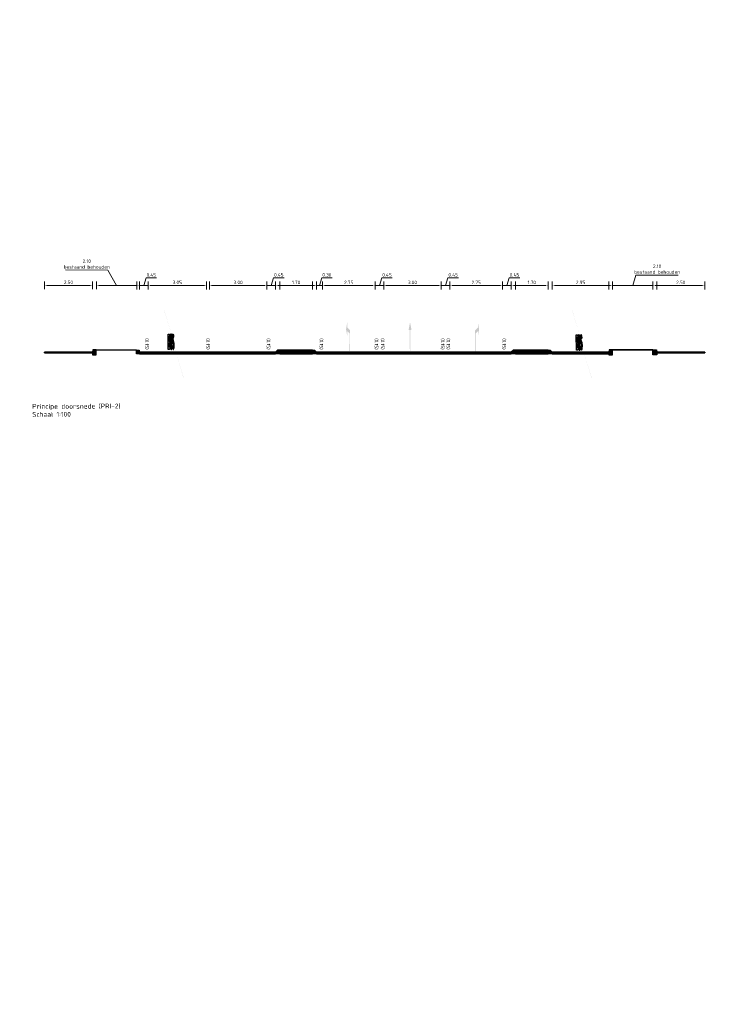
# Model space of a CAD drawing. Header units: metres. Extents: x 39929 to 50394, y 387420 to 399996.
# Tile 57 of 96: x 49107 to 49144, y 391484 to 391535. Entities that reach past the tile are written whole.
import ezdxf

# ---------------------------------------------------------------- set-up
doc = ezdxf.new("R2010")
doc.units = ezdxf.units.M
doc.layers.add('B-WE-VW-MARKERING_PIJL-T', color=7, linetype='Continuous')
for name, color, linetype, lineweight in [('N-WE-VH-FUNDERING-A', 252, 'Continuous', 18), ('N-WE-VH-FUNDERING-G', 7, 'Continuous', 35), ('N-WE-VH-GESLOTENVERHARDING_BETON-A', 252, 'Continuous', 18), ('N-WE-VH-KANTOPSLUITING_TROTTOIRBAND-S', 210, 'Continuous', 25), ('N-WE-VH-KANTOPSLUITING_TROTTOIRBAND_RWS-S', 210, 'Continuous', 25), ('N-WE-VH-VERHARDING_ASFALT-G', 252, 'Continuous', 35), ('N-WE-VH-VERHARDING_ASFALT_ROOD-A', 13, 'Continuous', 18), ('N-WE-VW-MARKERING_LANGS_STREEP_DOORGETROKKEN_015-G', 7, 'Continuous', 35), ('N-WE-VW-MARKERING_SYMBOOL-S', 7, 'Continuous', 25), ('Topo', 7, 'Continuous', 18), ('X-XX-AL-200-T25', 7, 'Continuous', 25), ('X-XX-AL-DETAIL1-G', 7, 'Continuous', 18), ('X-XX-AL-M', 7, 'Continuous', 18)]:
    doc.layers.add(name, color=color, linetype=linetype, lineweight=lineweight)
doc.layers.add('X-XX-AL-HULPLIJN_GEEL-GD', color=2, linetype='Continuous', lineweight=18, plot=False)
doc.styles.add('NLCS-ISO-ANNOTATIVE-T18', font='NLCS-ISO.ttf', dxfattribs={"height": 1.8})
doc.styles.add('NLCS-ISO-T25', font='NLCS-ISO.ttf', dxfattribs={"height": 2.5})
doc.dimstyles.new('NLCS-ANNOTATIVE-T18-PIJL_l2_h1', dxfattribs={"dimtxt": 1.8, "dimasz": 1.8, "dimexe": 2, "dimexo": 2, "dimgap": 0.7, "dimtad": 1, "dimzin": 0, "dimdsep": 46, "dimtxsty": 'NLCS-ISO-ANNOTATIVE-T18', "dimcen": 0, "dimdle": 2, "dimclrd": 256, "dimclre": 256, "dimclrt": 256, "dimadec": 1, "dimazin": 0, "dimtfac": 1, "dimtofl": 0, "dimtmove": 1, "dimatfit": 0, "dimfxl": 2, "dimfxlon": 1, "dimtfillclr": 256, "dimtolj": 1, "dimtzin": 0, "dimlwd": 18, "dimlwe": 18, "dimarcsym": 0})
picture_1 = doc.add_image_def('image1.tif', size_in_pixel=(8000, 10000))

# ---------------------------------------------------------------- blocks, each defined once
blk = doc.blocks.new('SVH-KANTOPSLUITING_TROTTOIRBAND_180 200X250-D')
blk.add_hatch(color=254).paths.add_polyline_path([(-0.2, -0.12), (-0.2, -0.25), (0, -0.25), (0, 0), (-0.18, 0)])
at = {"flags": 128}
blk.add_lwpolyline([(-0.2, -0.12), (-0.2, -0.25), (0, -0.25), (0, 0), (-0.18, 0)], close=True, dxfattribs=at)
blk = doc.blocks.new('SVH-KANTOPSLUITING_TROTTOIRBAND_130 150X200-D')
blk.add_hatch(color=254).paths.add_polyline_path([(-0.15, -0.12), (-0.15, -0.2), (0, -0.2), (0, 0), (-0.13, 0)])
at = {"flags": 128}
blk.add_lwpolyline([(-0.15, -0.12), (-0.15, -0.2), (0, -0.2), (0, 0), (-0.13, 0)], close=True, dxfattribs=at)
blk = doc.blocks.new('vobul')
at = {"layer": 'B-WE-VW-MARKERING_PIJL-T'}
blk.add_hatch(color=256, dxfattribs=at).paths.add_polyline_path([(0, 0.08), (4.6, 0.08), (5.2, 0.67), (4, 0.67), (5.7, 0.98), (7.5, 0.67), (6.2, 0.67), (5.45, -0.08), (0, -0.08)])
blk = doc.blocks.new('vobud')
at = {"layer": 'B-WE-VW-MARKERING_PIJL-T'}
blk.add_hatch(color=256, dxfattribs=at).paths.add_polyline_path([(5.45, -0.38), (7.5, 0), (5.45, 0.38), (5.45, 0.08), (0, 0.08), (0, -0.08), (5.45, -0.08)])
blk = doc.blocks.new('SVW-MARKERING_SYMBOOL_BUS_4.0')
h = blk.add_hatch(color=256)
h.dxf.hatch_style = 1
edge = h.paths.add_edge_path()
edge.add_ellipse((0.72, 2.65), major_axis=(0, 1.01), ratio=0.415, start_angle=101.4584, end_angle=136.8312)
edge.add_ellipse((-7.55, -18.58), major_axis=(0, 28.1), ratio=0.415, start_angle=-44.3485, end_angle=-43.1688, ccw=False)
edge.add_ellipse((0.45, 1.14), major_axis=(0, 0.523), ratio=0.415, start_angle=258.82, end_angle=315.6515, ccw=False)
edge.add_ellipse((2.93, -0.04), major_axis=(0, 5.55), ratio=0.415, start_angle=78.82, end_angle=81.6649)
edge.add_ellipse((0.48, 0.82), major_axis=(0, 0.392), ratio=0.415, start_angle=220.4986, end_angle=261.6649, ccw=False)
edge.add_ellipse((0.55, 0.64), major_axis=(0, 0.158), ratio=0.415, start_angle=139.5014, end_angle=220.4986, ccw=False)
edge.add_ellipse((0.61, 0.82), major_axis=(0, 0.392), ratio=0.415, start_angle=98.3351, end_angle=139.5014, ccw=False)
edge.add_ellipse((-1.83, -0.04), major_axis=(0, 5.55), ratio=0.415, start_angle=-81.6649, end_angle=-78.82)
edge.add_line((0.43, 1.03), (0.34, 0.65))
edge.add_ellipse((0.92, 1.03), major_axis=(0, 1.45), ratio=0.415, start_angle=105.2802, end_angle=118.6212)
edge.add_ellipse((0.92, 1.03), major_axis=(0, 1.45), ratio=0.415, start_angle=118.6212, end_angle=131.9622)
edge.add_ellipse((0.54, 0.21), major_axis=(0, 0.206), ratio=0.415, start_angle=131.9622, end_angle=228.0378)
edge.add_ellipse((0.16, 1.03), major_axis=(0, 1.45), ratio=0.415, start_angle=228.0378, end_angle=249.0189)
edge.add_ellipse((-0.01, 1.19), major_axis=(0, 1.87), ratio=0.415, start_angle=249.0189, end_angle=281.2202)
edge.add_ellipse((0.35, 1.36), major_axis=(0, 0.998), ratio=0.415, start_angle=-78.7798, end_angle=-42.9307)
edge.add_ellipse((7.66, 20.31), major_axis=(0, 24.89), ratio=0.415, start_angle=135.8221, end_angle=137.0693, ccw=False)
edge.add_ellipse((0.64, 2.88), major_axis=(0, 0.588), ratio=0.415, start_angle=82.1309, end_angle=135.8221, ccw=False)
edge.add_ellipse((2.12, 2.39), major_axis=(0, 4.18), ratio=0.415, start_angle=78.3539, end_angle=82.1309, ccw=False)
edge.add_ellipse((0.6, 3.14), major_axis=(0, 0.464), ratio=0.415, start_angle=43.8095, end_angle=78.3539, ccw=False)
edge.add_ellipse((0.51, 3.37), major_axis=(0, 0.148), ratio=0.415, start_angle=-43.8095, end_angle=43.8095, ccw=False)
edge.add_ellipse((0.31, 2.98), major_axis=(0, 0.781), ratio=0.415, start_angle=268.9555, end_angle=309.7203, ccw=False)
edge.add_line((0.63, 2.96), (0.72, 3.34))
edge.add_ellipse((0.04, 2.84), major_axis=(0, 1.7), ratio=0.415, start_angle=-72.6963, end_angle=-50.0613)
edge.add_ellipse((0.52, 3.8), major_axis=(0, 0.199), ratio=0.415, start_angle=-50.0613, end_angle=50.0613)
edge.add_ellipse((0.99, 2.84), major_axis=(0, 1.69), ratio=0.415, start_angle=50.0613, end_angle=73.6316)
edge.add_ellipse((1.05, 2.81), major_axis=(0, 1.82), ratio=0.415, start_angle=73.6316, end_angle=101.4584)
h = blk.add_hatch(color=256)
h.dxf.hatch_style = 1
h.paths.add_polyline_path([(-0.48, 2.02), (-0.46, 2.22), (-0.45, 2.32), (-0.43, 2.42), (-0.43, 3.32), (-0.43, 3.42), (-0.46, 3.9), (-0.54, 4), (-0.81, 4), (-0.81, 0), (-0.54, 0), (-0.46, 0.1), (-0.42, 0.2), (-0.39, 0.3), (-0.37, 0.4), (-0.36, 1.43), (-0.41, 1.68)])
h.paths.add_polyline_path([(-0.71, 2.2), (-0.71, 3.4), (-0.56, 3.4), (-0.55, 3.31), (-0.55, 2.43), (-0.56, 2.34), (-0.58, 2.24), (-0.59, 2.2)], flags=16)
h.paths.add_polyline_path([(-0.55, 1.7), (-0.52, 1.65), (-0.48, 1.43), (-0.49, 0.9), (-0.51, 0.82), (-0.55, 0.72), (-0.55, 0.7), (-0.71, 0.7), (-0.71, 1.7)], flags=16)
h = blk.add_hatch(color=256)
h.dxf.hatch_style = 1
h.paths.add_polyline_path([(0.22, 4), (0.12, 4), (0.12, 0.77, -0.170376), (0.04, 0.55, -0.557375), (-0.04, 0.55, -0.168784), (-0.12, 0.77), (-0.12, 4), (-0.22, 4), (-0.22, 0.43, 0.185168), (-0.06, 0.03, 0.445624), (0.06, 0.03, 0.185168), (0.22, 0.43)])
for p, q in [((0.63, 2.96), (0.72, 3.34)), ((0.43, 1.03), (0.34, 0.65))]:
    blk.add_line(p, q)
at = {"flags": 128}
for points in [[(-0.81, 0), (-0.81, 4), (-0.54, 4), (-0.46, 3.9), (-0.43, 3.42), (-0.43, 3.32), (-0.43, 2.42), (-0.45, 2.32), (-0.46, 2.22), (-0.48, 2.02), (-0.41, 1.68), (-0.36, 1.43), (-0.37, 0.4), (-0.39, 0.3), (-0.42, 0.2), (-0.46, 0.1), (-0.54, 0), (-0.54, 0), (-0.81, 0)], [(-0.56, 3.4), (-0.55, 3.31), (-0.55, 2.43), (-0.56, 2.34), (-0.58, 2.24), (-0.59, 2.2), (-0.71, 2.2), (-0.71, 3.4)], [(-0.55, 1.7), (-0.52, 1.65), (-0.48, 1.43), (-0.49, 0.9), (-0.51, 0.82), (-0.55, 0.72), (-0.55, 0.7), (-0.71, 0.7), (-0.71, 1.7)]]:
    blk.add_lwpolyline(points, close=True, dxfattribs=at)
blk.add_lwpolyline([(0.06, 0.03, 0.185168), (0.22, 0.43), (0.22, 4), (0.12, 4), (0.12, 0.77, -0.168784), (0.04, 0.55, -0.557375), (-0.04, 0.55, -0.168784), (-0.12, 0.77), (-0.12, 4), (-0.22, 4), (-0.22, 0.43, 0.185168), (-0.06, 0.03, 0.445624)], format="xyb", close=True, dxfattribs=at)
for centre, major_axis, start_param, end_param in [((1.05, 2.81), (0, 1.82), 1.285114, 1.770782), ((0.99, 2.84), (0, 1.69), 0.873735, 1.285114), ((0.64, 2.88), (0, 0.588), 1.433455, 2.370542), ((2.12, 2.39), (0, 4.18), 1.367534, 1.433455), ((0.6, 3.14), (0, 0.464), 0.764621, 1.367534), ((0.52, 3.8), (0, 0.199), -0.873735, 0.873735), ((0.51, 3.37), (0, 0.148), -0.764621, 0.764621), ((0.31, 2.98), (0, 0.781), 4.694159, 5.405639), ((0.04, 2.84), (0, 1.7), -1.26879, -0.873735), ((0.72, 2.65), (0, 1.01), 1.770782, 2.388154), ((0.92, 1.03), (0, 1.45), 1.837486, 2.07033), ((0.92, 1.03), (0, 1.45), 2.07033, 2.303175), ((-7.55, -18.58), (0, 28.1), -0.774027, -0.753438), ((-1.83, -0.04), (0, 5.55), -1.425321, -1.375668), ((0.61, 0.82), (0, 0.392), 1.716271, 2.434759), ((7.66, 20.31), (0, 24.89), 2.370542, 2.39231), ((0.54, 0.21), (0, 0.206), 2.303175, 3.980011), ((0.55, 0.64), (0, 0.158), 2.434759, 3.848426), ((0.48, 0.82), (0, 0.392), 3.848426, 4.566914), ((0.45, 1.14), (0, 0.523), 4.51726, 5.509159), ((0.16, 1.03), (0, 1.45), 3.980011, 4.3462), ((0.35, 1.36), (0, 0.998), -1.374966, -0.749282), ((2.93, -0.04), (0, 5.55), 1.375668, 1.425321), ((-0.01, 1.19), (0, 1.87), 4.3462, 4.908219)]:
    blk.add_ellipse(centre, major_axis=major_axis, ratio=0.415, start_param=start_param, end_param=end_param)
blk = doc.blocks.new('*D389')
at = {"layer": 'Defpoints', "color": 0, "transparency": 16777216}
for p in [(49110.583, 391521.167), (49108.083, 391517.683), (49110.583, 391517.683)]:
    blk.add_point(p, dxfattribs=at)
at = {"layer": 'X-XX-AL-M', "lineweight": 18, "transparency": 16777216}
for p, q in [((49108.083, 391520.967), (49108.083, 391521.367)), ((49108.263, 391521.167), (49110.403, 391521.167)), ((49110.583, 391520.967), (49110.583, 391521.367))]:
    blk.add_line(p, q, dxfattribs=at)
at = {"layer": 'X-XX-AL-M', "transparency": 16777216}
for points in [[(49108.263, 391521.197), (49108.263, 391521.137), (49108.083, 391521.167)], [(49110.403, 391521.197), (49110.403, 391521.137), (49110.583, 391521.167)]]:
    blk.add_solid(points, dxfattribs=at)
at = {"layer": 'X-XX-AL-M', "transparency": 16777216, "insert": (49109.333, 391521.327), "char_height": 0.18, "attachment_point": 5, "style": 'NLCS-ISO-ANNOTATIVE-T18'}
blk.add_mtext('\\A1;2.50', dxfattribs=at)
blk = doc.blocks.new('*D388')
at = {"layer": 'Defpoints', "color": 0, "transparency": 16777216}
for p in [(49112.891, 391521.162), (49110.783, 391517.803), (49112.883, 391517.798)]:
    blk.add_point(p, dxfattribs=at)
at = {"layer": 'X-XX-AL-M', "lineweight": 18, "transparency": 16777216}
for p, q in [((49111.391, 391521.968), (49109.181, 391521.974)), ((49111.841, 391521.164), (49111.391, 391521.968)), ((49110.791, 391520.967), (49110.792, 391521.367)), ((49110.971, 391521.166), (49112.711, 391521.162)), ((49112.891, 391520.962), (49112.892, 391521.362))]:
    blk.add_line(p, q, dxfattribs=at)
at = {"layer": 'X-XX-AL-M', "transparency": 16777216}
for points in [[(49110.971, 391521.196), (49110.971, 391521.136), (49110.791, 391521.167)], [(49112.711, 391521.192), (49112.711, 391521.132), (49112.891, 391521.162)]]:
    blk.add_solid(points, dxfattribs=at)
at = {"layer": 'X-XX-AL-M', "transparency": 16777216, "insert": (49110.287, 391522.281), "char_height": 0.18, "attachment_point": 5, "rotation": 359.8636, "style": 'NLCS-ISO-ANNOTATIVE-T18'}
blk.add_mtext('\\A1;2.10^Jbestaand behouden', dxfattribs=at)
blk = doc.blocks.new('*D387')
at = {"layer": 'Defpoints', "color": 0, "transparency": 16777216}
for p in [(49113.483, 391521.162), (49113.033, 391517.683), (49113.483, 391517.683)]:
    blk.add_point(p, dxfattribs=at)
at = {"layer": 'X-XX-AL-M', "lineweight": 18, "transparency": 16777216}
for p, q in [((49113.258, 391521.162), (49113.377, 391521.557)), ((49113.377, 391521.557), (49113.931, 391521.557)), ((49112.853, 391521.162), (49112.673, 391521.162)), ((49113.033, 391520.962), (49113.033, 391521.362)), ((49113.033, 391521.162), (49113.483, 391521.162)), ((49113.483, 391520.962), (49113.483, 391521.362)), ((49113.663, 391521.162), (49113.843, 391521.162))]:
    blk.add_line(p, q, dxfattribs=at)
at = {"layer": 'X-XX-AL-M', "transparency": 16777216}
for points in [[(49112.853, 391521.192), (49112.853, 391521.132), (49113.033, 391521.162)], [(49113.663, 391521.192), (49113.663, 391521.132), (49113.483, 391521.162)]]:
    blk.add_solid(points, dxfattribs=at)
at = {"layer": 'X-XX-AL-M', "transparency": 16777216, "insert": (49113.654, 391521.717), "char_height": 0.18, "attachment_point": 5, "style": 'NLCS-ISO-ANNOTATIVE-T18'}
blk.add_mtext('\\A1;0.45', dxfattribs=at)
blk = doc.blocks.new('*D386')
at = {"layer": 'Defpoints', "color": 0, "transparency": 16777216}
for p in [(49116.533, 391521.162), (49113.483, 391517.683), (49116.533, 391517.683)]:
    blk.add_point(p, dxfattribs=at)
at = {"layer": 'X-XX-AL-M', "lineweight": 18, "transparency": 16777216}
for p, q in [((49113.483, 391520.962), (49113.483, 391521.362)), ((49113.663, 391521.162), (49116.353, 391521.162)), ((49116.533, 391520.962), (49116.533, 391521.362))]:
    blk.add_line(p, q, dxfattribs=at)
at = {"layer": 'X-XX-AL-M', "transparency": 16777216}
for points in [[(49113.663, 391521.192), (49113.663, 391521.132), (49113.483, 391521.162)], [(49116.353, 391521.192), (49116.353, 391521.132), (49116.533, 391521.162)]]:
    blk.add_solid(points, dxfattribs=at)
at = {"layer": 'X-XX-AL-M', "transparency": 16777216, "insert": (49115.008, 391521.322), "char_height": 0.18, "attachment_point": 5, "style": 'NLCS-ISO-ANNOTATIVE-T18'}
blk.add_mtext('\\A1;3.05', dxfattribs=at)
blk = doc.blocks.new('*D385')
at = {"layer": 'Defpoints', "color": 0, "transparency": 16777216}
for p in [(49119.683, 391521.162), (49116.683, 391517.683), (49119.683, 391517.683)]:
    blk.add_point(p, dxfattribs=at)
at = {"layer": 'X-XX-AL-M', "lineweight": 18, "transparency": 16777216}
for p, q in [((49116.683, 391520.962), (49116.683, 391521.362)), ((49116.863, 391521.162), (49119.503, 391521.162)), ((49119.683, 391520.962), (49119.683, 391521.362))]:
    blk.add_line(p, q, dxfattribs=at)
at = {"layer": 'X-XX-AL-M', "transparency": 16777216}
for points in [[(49116.863, 391521.192), (49116.863, 391521.132), (49116.683, 391521.162)], [(49119.503, 391521.192), (49119.503, 391521.132), (49119.683, 391521.162)]]:
    blk.add_solid(points, dxfattribs=at)
at = {"layer": 'X-XX-AL-M', "transparency": 16777216, "insert": (49118.183, 391521.322), "char_height": 0.18, "attachment_point": 5, "style": 'NLCS-ISO-ANNOTATIVE-T18'}
blk.add_mtext('\\A1;3.00', dxfattribs=at)
blk = doc.blocks.new('*D384')
at = {"layer": 'Defpoints', "color": 0, "transparency": 16777216}
for p in [(49120.133, 391521.162), (49119.683, 391517.683), (49120.133, 391517.683)]:
    blk.add_point(p, dxfattribs=at)
at = {"layer": 'X-XX-AL-M', "lineweight": 18, "transparency": 16777216}
for p, q in [((49119.908, 391521.162), (49120.027, 391521.557)), ((49120.027, 391521.557), (49120.581, 391521.557)), ((49119.503, 391521.162), (49119.323, 391521.162)), ((49119.683, 391520.962), (49119.683, 391521.362)), ((49119.683, 391521.162), (49120.133, 391521.162)), ((49120.133, 391520.962), (49120.133, 391521.362)), ((49120.313, 391521.162), (49120.493, 391521.162))]:
    blk.add_line(p, q, dxfattribs=at)
at = {"layer": 'X-XX-AL-M', "transparency": 16777216}
for points in [[(49119.503, 391521.192), (49119.503, 391521.132), (49119.683, 391521.162)], [(49120.313, 391521.192), (49120.313, 391521.132), (49120.133, 391521.162)]]:
    blk.add_solid(points, dxfattribs=at)
at = {"layer": 'X-XX-AL-M', "transparency": 16777216, "insert": (49120.304, 391521.717), "char_height": 0.18, "attachment_point": 5, "style": 'NLCS-ISO-ANNOTATIVE-T18'}
blk.add_mtext('\\A1;0.45', dxfattribs=at)
blk = doc.blocks.new('*D383')
at = {"layer": 'Defpoints', "color": 0, "transparency": 16777216}
for p in [(49122.053, 391521.162), (49120.353, 391517.798), (49122.053, 391517.798)]:
    blk.add_point(p, dxfattribs=at)
at = {"layer": 'X-XX-AL-M', "lineweight": 18, "transparency": 16777216}
for p, q in [((49120.353, 391520.962), (49120.353, 391521.362)), ((49120.533, 391521.162), (49121.873, 391521.162)), ((49122.053, 391520.962), (49122.053, 391521.362))]:
    blk.add_line(p, q, dxfattribs=at)
at = {"layer": 'X-XX-AL-M', "transparency": 16777216}
for points in [[(49120.533, 391521.192), (49120.533, 391521.132), (49120.353, 391521.162)], [(49121.873, 391521.192), (49121.873, 391521.132), (49122.053, 391521.162)]]:
    blk.add_solid(points, dxfattribs=at)
at = {"layer": 'X-XX-AL-M', "transparency": 16777216, "insert": (49121.203, 391521.322), "char_height": 0.18, "attachment_point": 5, "style": 'NLCS-ISO-ANNOTATIVE-T18'}
blk.add_mtext('\\A1;1.70', dxfattribs=at)
blk = doc.blocks.new('*D382')
at = {"layer": 'Defpoints', "color": 0, "transparency": 16777216}
for p in [(49122.573, 391521.162), (49122.273, 391517.683), (49122.573, 391517.683)]:
    blk.add_point(p, dxfattribs=at)
at = {"layer": 'X-XX-AL-M', "lineweight": 18, "transparency": 16777216}
for p, q in [((49122.423, 391521.162), (49122.542, 391521.557)), ((49122.542, 391521.557), (49123.078, 391521.557)), ((49122.093, 391521.162), (49121.913, 391521.162)), ((49122.273, 391520.962), (49122.273, 391521.362)), ((49122.273, 391521.162), (49122.573, 391521.162)), ((49122.573, 391520.962), (49122.573, 391521.362)), ((49122.753, 391521.162), (49122.933, 391521.162))]:
    blk.add_line(p, q, dxfattribs=at)
at = {"layer": 'X-XX-AL-M', "transparency": 16777216}
for points in [[(49122.093, 391521.192), (49122.093, 391521.132), (49122.273, 391521.162)], [(49122.753, 391521.192), (49122.753, 391521.132), (49122.573, 391521.162)]]:
    blk.add_solid(points, dxfattribs=at)
at = {"layer": 'X-XX-AL-M', "transparency": 16777216, "insert": (49122.81, 391521.717), "char_height": 0.18, "attachment_point": 5, "style": 'NLCS-ISO-ANNOTATIVE-T18'}
blk.add_mtext('\\A1;0.30', dxfattribs=at)
blk = doc.blocks.new('*D381')
at = {"layer": 'Defpoints', "color": 0, "transparency": 16777216}
for p in [(49125.323, 391521.162), (49122.573, 391517.683), (49125.323, 391517.683)]:
    blk.add_point(p, dxfattribs=at)
at = {"layer": 'X-XX-AL-M', "lineweight": 18, "transparency": 16777216}
for p, q in [((49122.573, 391520.962), (49122.573, 391521.362)), ((49122.753, 391521.162), (49125.143, 391521.162)), ((49125.323, 391520.962), (49125.323, 391521.362))]:
    blk.add_line(p, q, dxfattribs=at)
at = {"layer": 'X-XX-AL-M', "transparency": 16777216}
for points in [[(49122.753, 391521.192), (49122.753, 391521.132), (49122.573, 391521.162)], [(49125.143, 391521.192), (49125.143, 391521.132), (49125.323, 391521.162)]]:
    blk.add_solid(points, dxfattribs=at)
at = {"layer": 'X-XX-AL-M', "transparency": 16777216, "insert": (49123.948, 391521.322), "char_height": 0.18, "attachment_point": 5, "style": 'NLCS-ISO-ANNOTATIVE-T18'}
blk.add_mtext('\\A1;2.75', dxfattribs=at)
blk = doc.blocks.new('*D380')
at = {"layer": 'Defpoints', "color": 0, "transparency": 16777216}
for p in [(49125.773, 391521.162), (49125.323, 391517.683), (49125.773, 391517.683)]:
    blk.add_point(p, dxfattribs=at)
at = {"layer": 'X-XX-AL-M', "lineweight": 18, "transparency": 16777216}
for p, q in [((49125.548, 391521.162), (49125.667, 391521.557)), ((49125.667, 391521.557), (49126.221, 391521.557)), ((49125.143, 391521.162), (49124.963, 391521.162)), ((49125.323, 391520.962), (49125.323, 391521.362)), ((49125.323, 391521.162), (49125.773, 391521.162)), ((49125.773, 391520.962), (49125.773, 391521.362)), ((49125.953, 391521.162), (49126.133, 391521.162))]:
    blk.add_line(p, q, dxfattribs=at)
at = {"layer": 'X-XX-AL-M', "transparency": 16777216}
for points in [[(49125.143, 391521.192), (49125.143, 391521.132), (49125.323, 391521.162)], [(49125.953, 391521.192), (49125.953, 391521.132), (49125.773, 391521.162)]]:
    blk.add_solid(points, dxfattribs=at)
at = {"layer": 'X-XX-AL-M', "transparency": 16777216, "insert": (49125.944, 391521.717), "char_height": 0.18, "attachment_point": 5, "style": 'NLCS-ISO-ANNOTATIVE-T18'}
blk.add_mtext('\\A1;0.45', dxfattribs=at)
blk = doc.blocks.new('*D379')
at = {"layer": 'Defpoints', "color": 0, "transparency": 16777216}
for p in [(49128.773, 391521.162), (49125.773, 391517.683), (49128.773, 391517.683)]:
    blk.add_point(p, dxfattribs=at)
at = {"layer": 'X-XX-AL-M', "lineweight": 18, "transparency": 16777216}
for p, q in [((49125.773, 391520.962), (49125.773, 391521.362)), ((49125.953, 391521.162), (49128.593, 391521.162)), ((49128.773, 391520.962), (49128.773, 391521.362))]:
    blk.add_line(p, q, dxfattribs=at)
at = {"layer": 'X-XX-AL-M', "transparency": 16777216}
for points in [[(49125.953, 391521.192), (49125.953, 391521.132), (49125.773, 391521.162)], [(49128.593, 391521.192), (49128.593, 391521.132), (49128.773, 391521.162)]]:
    blk.add_solid(points, dxfattribs=at)
at = {"layer": 'X-XX-AL-M', "transparency": 16777216, "insert": (49127.273, 391521.322), "char_height": 0.18, "attachment_point": 5, "style": 'NLCS-ISO-ANNOTATIVE-T18'}
blk.add_mtext('\\A1;3.00', dxfattribs=at)
blk = doc.blocks.new('*D377')
at = {"layer": 'Defpoints', "color": 0, "transparency": 16777216}
for p in [(49129.223, 391521.162), (49128.773, 391517.683), (49129.223, 391517.683)]:
    blk.add_point(p, dxfattribs=at)
at = {"layer": 'X-XX-AL-M', "lineweight": 18, "transparency": 16777216}
for p, q in [((49128.998, 391521.162), (49129.117, 391521.557)), ((49129.117, 391521.557), (49129.671, 391521.557)), ((49128.593, 391521.162), (49128.413, 391521.162)), ((49128.773, 391520.962), (49128.773, 391521.362)), ((49128.773, 391521.162), (49129.223, 391521.162)), ((49129.223, 391520.962), (49129.223, 391521.362)), ((49129.403, 391521.162), (49129.583, 391521.162))]:
    blk.add_line(p, q, dxfattribs=at)
at = {"layer": 'X-XX-AL-M', "transparency": 16777216}
for points in [[(49128.593, 391521.192), (49128.593, 391521.132), (49128.773, 391521.162)], [(49129.403, 391521.192), (49129.403, 391521.132), (49129.223, 391521.162)]]:
    blk.add_solid(points, dxfattribs=at)
at = {"layer": 'X-XX-AL-M', "transparency": 16777216, "insert": (49129.394, 391521.717), "char_height": 0.18, "attachment_point": 5, "style": 'NLCS-ISO-ANNOTATIVE-T18'}
blk.add_mtext('\\A1;0.45', dxfattribs=at)
blk = doc.blocks.new('*D378')
at = {"layer": 'Defpoints', "color": 0, "transparency": 16777216}
for p in [(49131.973, 391521.162), (49129.223, 391517.683), (49131.973, 391517.683)]:
    blk.add_point(p, dxfattribs=at)
at = {"layer": 'X-XX-AL-M', "lineweight": 18, "transparency": 16777216}
for p, q in [((49129.223, 391520.962), (49129.223, 391521.362)), ((49129.403, 391521.162), (49131.793, 391521.162)), ((49131.973, 391520.962), (49131.973, 391521.362))]:
    blk.add_line(p, q, dxfattribs=at)
at = {"layer": 'X-XX-AL-M', "transparency": 16777216}
for points in [[(49129.403, 391521.192), (49129.403, 391521.132), (49129.223, 391521.162)], [(49131.793, 391521.192), (49131.793, 391521.132), (49131.973, 391521.162)]]:
    blk.add_solid(points, dxfattribs=at)
at = {"layer": 'X-XX-AL-M', "transparency": 16777216, "insert": (49130.598, 391521.322), "char_height": 0.18, "attachment_point": 5, "style": 'NLCS-ISO-ANNOTATIVE-T18'}
blk.add_mtext('\\A1;2.75', dxfattribs=at)
blk = doc.blocks.new('*D376')
at = {"layer": 'Defpoints', "color": 0, "transparency": 16777216}
for p in [(49132.423, 391521.162), (49131.973, 391517.683), (49132.423, 391517.683)]:
    blk.add_point(p, dxfattribs=at)
at = {"layer": 'X-XX-AL-M', "lineweight": 18, "transparency": 16777216}
for p, q in [((49132.198, 391521.162), (49132.317, 391521.557)), ((49132.317, 391521.557), (49132.871, 391521.557)), ((49131.793, 391521.162), (49131.613, 391521.162)), ((49131.973, 391520.962), (49131.973, 391521.362)), ((49131.973, 391521.162), (49132.423, 391521.162)), ((49132.423, 391520.962), (49132.423, 391521.362)), ((49132.603, 391521.162), (49132.783, 391521.162))]:
    blk.add_line(p, q, dxfattribs=at)
at = {"layer": 'X-XX-AL-M', "transparency": 16777216}
for points in [[(49131.793, 391521.192), (49131.793, 391521.132), (49131.973, 391521.162)], [(49132.603, 391521.192), (49132.603, 391521.132), (49132.423, 391521.162)]]:
    blk.add_solid(points, dxfattribs=at)
at = {"layer": 'X-XX-AL-M', "transparency": 16777216, "insert": (49132.594, 391521.717), "char_height": 0.18, "attachment_point": 5, "style": 'NLCS-ISO-ANNOTATIVE-T18'}
blk.add_mtext('\\A1;0.45', dxfattribs=at)
blk = doc.blocks.new('*D375')
at = {"layer": 'Defpoints', "color": 0, "transparency": 16777216}
for p in [(49134.343, 391521.162), (49132.643, 391517.798), (49134.343, 391517.798)]:
    blk.add_point(p, dxfattribs=at)
at = {"layer": 'X-XX-AL-M', "lineweight": 18, "transparency": 16777216}
for p, q in [((49132.643, 391520.962), (49132.643, 391521.362)), ((49132.823, 391521.162), (49134.163, 391521.162)), ((49134.343, 391520.962), (49134.343, 391521.362))]:
    blk.add_line(p, q, dxfattribs=at)
at = {"layer": 'X-XX-AL-M', "transparency": 16777216}
for points in [[(49132.823, 391521.192), (49132.823, 391521.132), (49132.643, 391521.162)], [(49134.163, 391521.192), (49134.163, 391521.132), (49134.343, 391521.162)]]:
    blk.add_solid(points, dxfattribs=at)
at = {"layer": 'X-XX-AL-M', "transparency": 16777216, "insert": (49133.493, 391521.322), "char_height": 0.18, "attachment_point": 5, "style": 'NLCS-ISO-ANNOTATIVE-T18'}
blk.add_mtext('\\A1;1.70', dxfattribs=at)
blk = doc.blocks.new('*D374')
at = {"layer": 'Defpoints', "color": 0, "transparency": 16777216}
for p in [(49137.513, 391521.162), (49134.563, 391517.683), (49137.513, 391517.683)]:
    blk.add_point(p, dxfattribs=at)
at = {"layer": 'X-XX-AL-M', "lineweight": 18, "transparency": 16777216}
for p, q in [((49134.563, 391520.962), (49134.563, 391521.362)), ((49134.743, 391521.162), (49137.333, 391521.162)), ((49137.513, 391520.962), (49137.513, 391521.362))]:
    blk.add_line(p, q, dxfattribs=at)
at = {"layer": 'X-XX-AL-M', "transparency": 16777216}
for points in [[(49134.743, 391521.192), (49134.743, 391521.132), (49134.563, 391521.162)], [(49137.333, 391521.192), (49137.333, 391521.132), (49137.513, 391521.162)]]:
    blk.add_solid(points, dxfattribs=at)
at = {"layer": 'X-XX-AL-M', "transparency": 16777216, "insert": (49136.038, 391521.322), "char_height": 0.18, "attachment_point": 5, "style": 'NLCS-ISO-ANNOTATIVE-T18'}
blk.add_mtext('\\A1;2.95', dxfattribs=at)
blk = doc.blocks.new('*D373')
at = {"layer": 'Defpoints', "color": 0, "transparency": 16777216}
for p in [(49139.813, 391521.162), (49137.713, 391517.803), (49139.813, 391517.803)]:
    blk.add_point(p, dxfattribs=at)
at = {"layer": 'X-XX-AL-M', "lineweight": 18, "transparency": 16777216}
for p, q in [((49138.763, 391521.162), (49138.927, 391521.707)), ((49138.927, 391521.707), (49141.137, 391521.707)), ((49137.533, 391521.162), (49137.353, 391521.162)), ((49137.713, 391520.962), (49137.713, 391521.362)), ((49137.713, 391521.162), (49139.813, 391521.162)), ((49139.813, 391520.962), (49139.813, 391521.362)), ((49139.993, 391521.162), (49140.173, 391521.162))]:
    blk.add_line(p, q, dxfattribs=at)
at = {"layer": 'X-XX-AL-M', "transparency": 16777216}
for points in [[(49137.533, 391521.192), (49137.533, 391521.132), (49137.713, 391521.162)], [(49139.993, 391521.192), (49139.993, 391521.132), (49139.813, 391521.162)]]:
    blk.add_solid(points, dxfattribs=at)
at = {"layer": 'X-XX-AL-M', "transparency": 16777216, "insert": (49140.032, 391522.017), "char_height": 0.18, "attachment_point": 5, "style": 'NLCS-ISO-ANNOTATIVE-T18'}
blk.add_mtext('\\A1;2.10^Jbestaand behouden', dxfattribs=at)
blk = doc.blocks.new('*D372')
at = {"layer": 'Defpoints', "color": 0, "transparency": 16777216}
for p in [(49142.513, 391521.162), (49140.013, 391517.683), (49142.513, 391517.683)]:
    blk.add_point(p, dxfattribs=at)
at = {"layer": 'X-XX-AL-M', "lineweight": 18, "transparency": 16777216}
for p, q in [((49140.013, 391520.962), (49140.013, 391521.362)), ((49140.193, 391521.162), (49142.333, 391521.162)), ((49142.513, 391520.962), (49142.513, 391521.362))]:
    blk.add_line(p, q, dxfattribs=at)
at = {"layer": 'X-XX-AL-M', "transparency": 16777216}
for points in [[(49140.193, 391521.192), (49140.193, 391521.132), (49140.013, 391521.162)], [(49142.333, 391521.192), (49142.333, 391521.132), (49142.513, 391521.162)]]:
    blk.add_solid(points, dxfattribs=at)
at = {"layer": 'X-XX-AL-M', "transparency": 16777216, "insert": (49141.263, 391521.322), "char_height": 0.18, "attachment_point": 5, "style": 'NLCS-ISO-ANNOTATIVE-T18'}
blk.add_mtext('\\A1;2.50', dxfattribs=at)
blk = doc.blocks.new('SVH-KANTOPSLUITING_RWS_110 220X160-D')
blk.add_hatch(color=254).paths.add_polyline_path([(-0.22, -0.16), (0, -0.16), (0, 0), (-0.11, 0), (-0.22, -0.11)])
at = {"flags": 128}
blk.add_lwpolyline([(-0.22, -0.16), (0, -0.16), (0, 0), (-0.11, 0), (-0.22, -0.11)], close=True, dxfattribs=at)

msp = doc.modelspace()

# ---------------------------------------------------------------- hatches: boundary and pattern name
at = {"layer": 'N-WE-VH-FUNDERING-A'}
h = msp.add_hatch(dxfattribs=at)
h.set_pattern_fill('AVH-FUNDERING_02-SOD', color=0, scale=0.1, style=0, pattern_type=2)
h.set_pattern_definition([(0, (49120.35322, 391517.71338), (0.1, 0.1), [0.0125, -0.0875]), (90, (49120.35322, 391517.71338), (-0.1, 0.1), [0.0125, -0.0875]), (135, (49120.36572, 391517.71338), (-0.1, 6e-18), [0.0176777, -0.1237437]), (0, (49120.36572, 391517.76963), (0.1, 0.1), [0.0125, -0.0875]), (45, (49120.37197, 391517.76338), (0, 0.1), [0.008839, -0.1325825]), (135, (49120.37197, 391517.76338), (-0.1, 6e-18), [0.008839, -0.1325825]), (0, (49120.40322, 391517.79463), (0.1, 0.1), [0.0176777, -0.0823223]), (45, (49120.40322, 391517.79463), (0, 0.1), [0.0125, -0.1289214]), (135, (49120.4209, 391517.79463), (-0.1, 6e-18), [0.0125, -0.1289214]), (90, (49120.42197, 391517.73838), (-0.1, 0.1), [0.0125, -0.0875]), (45, (49120.42197, 391517.73838), (0, 0.1), [0.008839, -0.1325825]), (135, (49120.42822, 391517.74463), (-0.1, 6e-18), [0.008839, -0.1325825]), (0, (49120.36572, 391517.73838), (0.1, 0.1), [0.00625, -0.08375]), (0, (49120.44072, 391517.76338), (0.1, 0.1), [0.00625, -0.08375]), (90, (49120.40947, 391517.77588), (-0.1, 0.1), [0.00625, -0.08375]), (135, (49120.42197, 391517.71963), (-0.1, 6e-18), [0.008839, -0.1325825]), (135, (49120.37822, 391517.78838), (-0.1, 6e-18), [0.008839, -0.1325825]), (45, (49120.4001, 391517.74619), (0, 0.1), [0.008839, -0.1325825]), (90, (49120.3876, 391517.72588), (-0.1, 0.1), [0.0015625, -0.0984375]), (90, (49120.39229, 391517.76807), (-0.1, 0.1), [0.0015625, -0.0984375]), (90, (49120.43916, 391517.78525), (-0.1, 0.1), [0.0015625, -0.0984375]), (90, (49120.44072, 391517.73213), (-0.1, 0.1), [0.0015625, -0.0984375])])
h.paths.add_polyline_path([(49121.933, 391517.598), (49122.053, 391517.713), (49120.353, 391517.713), (49120.473, 391517.598)])
h = msp.add_hatch(dxfattribs=at)
h.set_pattern_fill('AVH-FUNDERING_02-SOD', color=0, scale=0.1, style=0, pattern_type=2)
h.set_pattern_definition([(0, (49134.34322, 391517.71338), (0.1, 0.1), [0.0125, -0.0875]), (90, (49134.34322, 391517.71338), (-0.1, 0.1), [0.0125, -0.0875]), (135, (49134.35572, 391517.71338), (-0.1, 6e-18), [0.0176777, -0.1237437]), (0, (49134.35572, 391517.76963), (0.1, 0.1), [0.0125, -0.0875]), (45, (49134.36197, 391517.76338), (0, 0.1), [0.008839, -0.1325825]), (135, (49134.36197, 391517.76338), (-0.1, 6e-18), [0.008839, -0.1325825]), (0, (49134.39322, 391517.79463), (0.1, 0.1), [0.0176777, -0.0823223]), (45, (49134.39322, 391517.79463), (0, 0.1), [0.0125, -0.1289214]), (135, (49134.4109, 391517.79463), (-0.1, 6e-18), [0.0125, -0.1289214]), (90, (49134.41197, 391517.73838), (-0.1, 0.1), [0.0125, -0.0875]), (45, (49134.41197, 391517.73838), (0, 0.1), [0.008839, -0.1325825]), (135, (49134.41822, 391517.74463), (-0.1, 6e-18), [0.008839, -0.1325825]), (0, (49134.35572, 391517.73838), (0.1, 0.1), [0.00625, -0.08375]), (0, (49134.43072, 391517.76338), (0.1, 0.1), [0.00625, -0.08375]), (90, (49134.39947, 391517.77588), (-0.1, 0.1), [0.00625, -0.08375]), (135, (49134.41197, 391517.71963), (-0.1, 6e-18), [0.008839, -0.1325825]), (135, (49134.36822, 391517.78838), (-0.1, 6e-18), [0.008839, -0.1325825]), (45, (49134.3901, 391517.74619), (0, 0.1), [0.008839, -0.1325825]), (90, (49134.3776, 391517.72588), (-0.1, 0.1), [0.0015625, -0.0984375]), (90, (49134.38229, 391517.76807), (-0.1, 0.1), [0.0015625, -0.0984375]), (90, (49134.42916, 391517.78525), (-0.1, 0.1), [0.0015625, -0.0984375]), (90, (49134.43072, 391517.73213), (-0.1, 0.1), [0.0015625, -0.0984375])])
h.paths.add_polyline_path([(49134.343, 391517.713), (49132.643, 391517.713), (49132.763, 391517.598), (49134.223, 391517.598)])
at = {"layer": 'N-WE-VH-GESLOTENVERHARDING_BETON-A'}
h = msp.add_hatch(color=256, dxfattribs=at)
h.dxf.hatch_style = 1
h.paths.add_polyline_path([(49120.133, 391517.638), (49120.353, 391517.638), (49120.353, 391517.713), (49120.473, 391517.598), (49120.133, 391517.598)])
h = msp.add_hatch(color=256, dxfattribs=at)
h.dxf.hatch_style = 1
h.paths.add_polyline_path([(49122.273, 391517.638), (49122.053, 391517.638), (49122.053, 391517.713), (49121.933, 391517.598), (49122.273, 391517.598)])
h = msp.add_hatch(color=256, dxfattribs=at)
h.dxf.hatch_style = 1
h.paths.add_polyline_path([(49132.423, 391517.638), (49132.643, 391517.638), (49132.643, 391517.713), (49132.763, 391517.598), (49132.423, 391517.598)])
h = msp.add_hatch(color=256, dxfattribs=at)
h.dxf.hatch_style = 1
h.paths.add_polyline_path([(49134.563, 391517.638), (49134.343, 391517.638), (49134.343, 391517.713), (49134.223, 391517.598), (49134.563, 391517.598)])
at = {"layer": 'N-WE-VH-VERHARDING_ASFALT_ROOD-A'}
h = msp.add_hatch(color=256, dxfattribs=at)
h.dxf.hatch_style = 1
h.paths.add_polyline_path([(49122.053, 391517.763), (49122.053, 391517.798), (49120.353, 391517.798), (49120.353, 391517.763)])
h = msp.add_hatch(color=256, dxfattribs=at)
h.dxf.hatch_style = 1
h.paths.add_polyline_path([(49134.343, 391517.798), (49132.643, 391517.798), (49132.643, 391517.763), (49134.343, 391517.763)])

# ---------------------------------------------------------------- linework, layer by layer
at = {"layer": 'N-WE-VH-FUNDERING-G', "flags": 128}
for points in [[(49120.353, 391517.598), (49122.053, 391517.598)], [(49132.643, 391517.598), (49134.343, 391517.598)]]:
    msp.add_lwpolyline(points, dxfattribs=at)
at = {"layer": 'N-WE-VH-VERHARDING_ASFALT-G', "flags": 128}
for points in [[(49110.783, 391517.803), (49112.883, 391517.798)], [(49137.713, 391517.803), (49139.813, 391517.803)], [(49108.083, 391517.683), (49110.583, 391517.683)], [(49108.083, 391517.683), (49108.083, 391517.658)], [(49108.083, 391517.658), (49110.583, 391517.658)], [(49113.033, 391517.683), (49113.333, 391517.683), (49113.483, 391517.683), (49116.533, 391517.683), (49116.683, 391517.683), (49119.683, 391517.683), (49119.833, 391517.683), (49120.133, 391517.683)], [(49113.033, 391517.648), (49113.333, 391517.648), (49113.483, 391517.648), (49116.533, 391517.648), (49116.683, 391517.648), (49119.683, 391517.648), (49119.833, 391517.648), (49120.133, 391517.648)], [(49113.033, 391517.598), (49113.333, 391517.598), (49113.483, 391517.598), (49116.533, 391517.598), (49116.683, 391517.598), (49119.683, 391517.598), (49119.833, 391517.598), (49120.133, 391517.598)], [(49120.353, 391517.798), (49122.053, 391517.798)], [(49120.353, 391517.763), (49122.053, 391517.763)], [(49120.353, 391517.713), (49122.053, 391517.713)], [(49122.273, 391517.683), (49122.423, 391517.683), (49122.573, 391517.683), (49125.323, 391517.683), (49125.473, 391517.683), (49125.623, 391517.683), (49125.773, 391517.683), (49128.773, 391517.683), (49128.923, 391517.683), (49129.073, 391517.683), (49129.223, 391517.683), (49131.973, 391517.683), (49132.123, 391517.683), (49132.423, 391517.683)], [(49122.273, 391517.648), (49122.423, 391517.648), (49122.573, 391517.648), (49125.323, 391517.648), (49125.473, 391517.648), (49125.623, 391517.648), (49125.773, 391517.648), (49128.773, 391517.648), (49128.923, 391517.648), (49129.073, 391517.648), (49129.223, 391517.648), (49131.973, 391517.648), (49132.123, 391517.648), (49132.423, 391517.648)], [(49122.273, 391517.598), (49122.423, 391517.598), (49122.573, 391517.598), (49125.323, 391517.598), (49125.473, 391517.598), (49125.623, 391517.598), (49125.773, 391517.598), (49128.773, 391517.598), (49128.923, 391517.598), (49129.073, 391517.598), (49129.223, 391517.598), (49131.973, 391517.598), (49132.123, 391517.598), (49132.423, 391517.598)], [(49132.643, 391517.798), (49134.343, 391517.798)], [(49132.643, 391517.763), (49134.343, 391517.763)], [(49132.643, 391517.713), (49134.343, 391517.713)], [(49134.563, 391517.683), (49137.513, 391517.683)], [(49134.563, 391517.648), (49137.513, 391517.648)], [(49134.563, 391517.598), (49137.513, 391517.598)], [(49140.013, 391517.683), (49142.513, 391517.683)], [(49140.013, 391517.658), (49142.513, 391517.658)], [(49142.513, 391517.683), (49142.513, 391517.658)]]:
    msp.add_lwpolyline(points, dxfattribs=at)
at = {"layer": 'N-WE-VW-MARKERING_LANGS_STREEP_DOORGETROKKEN_015-G', "color": 7, "const_width": 0.025, "flags": 128}
for points in [[(49113.333, 391517.708), (49113.483, 391517.708)], [(49116.533, 391517.708), (49116.683, 391517.708)], [(49119.683, 391517.708), (49119.833, 391517.708)], [(49122.423, 391517.708), (49122.573, 391517.708)], [(49125.323, 391517.708), (49125.473, 391517.708)], [(49125.623, 391517.708), (49125.773, 391517.708)], [(49128.773, 391517.708), (49128.923, 391517.708)], [(49129.073, 391517.708), (49129.223, 391517.708)], [(49131.973, 391517.708), (49132.123, 391517.708)]]:
    msp.add_lwpolyline(points, dxfattribs=at)
at = {"layer": 'X-XX-AL-DETAIL1-G', "flags": 128}
for points in [[(49120.133, 391517.638), (49120.353, 391517.638), (49120.353, 391517.713), (49120.473, 391517.598), (49120.133, 391517.598)], [(49122.273, 391517.638), (49122.053, 391517.638), (49122.053, 391517.713), (49121.933, 391517.598), (49122.273, 391517.598)], [(49132.423, 391517.638), (49132.643, 391517.638), (49132.643, 391517.713), (49132.763, 391517.598), (49132.423, 391517.598)], [(49134.563, 391517.638), (49134.343, 391517.638), (49134.343, 391517.713), (49134.223, 391517.598), (49134.563, 391517.598)]]:
    msp.add_lwpolyline(points, close=True, dxfattribs=at)
at = {"layer": 'X-XX-AL-HULPLIJN_GEEL-GD', "flags": 128}
for points in [[(49110.583, 391517.683), (49110.783, 391517.683)], [(49112.883, 391517.683), (49113.033, 391517.683)], [(49113.033, 391517.598), (49113.033, 391517.648)], [(49122.053, 391517.683), (49122.273, 391517.683)], [(49132.423, 391517.683), (49132.643, 391517.683)], [(49134.343, 391517.683), (49134.563, 391517.683)], [(49137.513, 391517.683), (49137.713, 391517.683)], [(49139.813, 391517.683), (49140.013, 391517.683)]]:
    msp.add_lwpolyline(points, dxfattribs=at)

# ---------------------------------------------------------------- block references
at = {"layer": 'B-WE-VW-MARKERING_PIJL-T', "color": 7, "transparency": 33554687, "yscale": 0.2, "zscale": 0.2}
for name, p, xscale, rotation in [('vobul', (49124.005, 391517.741), 0.2, 89.96551719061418), ('vobud', (49127.152, 391517.752), 0.2, 90.24963220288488), ('vobul', (49130.553, 391517.736), -0.2, 270.0344828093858)]:
    msp.add_blockref(name, p, dxfattribs=dict(at, xscale=xscale, rotation=rotation))
at = {"layer": 'N-WE-VH-KANTOPSLUITING_TROTTOIRBAND-S'}
for p in [(49110.783, 391517.803), (49137.713, 391517.803)]:
    msp.add_blockref('SVH-KANTOPSLUITING_TROTTOIRBAND_180 200X250-D', p, dxfattribs=at)
at = {"layer": 'N-WE-VH-KANTOPSLUITING_TROTTOIRBAND-S', "xscale": -1}
for name, p in [('SVH-KANTOPSLUITING_TROTTOIRBAND_180 200X250-D', (49139.813, 391517.803)), ('SVH-KANTOPSLUITING_TROTTOIRBAND_130 150X200-D', (49112.883, 391517.798))]:
    msp.add_blockref(name, p, dxfattribs=at)
at = {"layer": 'N-WE-VH-KANTOPSLUITING_TROTTOIRBAND_RWS-S'}
for p in [(49120.353, 391517.798), (49132.643, 391517.798)]:
    msp.add_blockref('SVH-KANTOPSLUITING_RWS_110 220X160-D', p, dxfattribs=at)
at = {"layer": 'N-WE-VH-KANTOPSLUITING_TROTTOIRBAND_RWS-S', "xscale": -1}
for p in [(49122.053, 391517.798), (49134.343, 391517.798)]:
    msp.add_blockref('SVH-KANTOPSLUITING_RWS_110 220X160-D', p, dxfattribs=at)
at = {"layer": 'N-WE-VW-MARKERING_SYMBOOL-S', "xscale": 0.2, "yscale": 0.2, "zscale": 0.2, "rotation": 0.4249248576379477}
for p in [(49114.697, 391517.824), (49135.981, 391517.787)]:
    msp.add_blockref('SVW-MARKERING_SYMBOOL_BUS_4.0', p, dxfattribs=at)

# ---------------------------------------------------------------- texts
at = {"layer": 'X-XX-AL-200-T25', "style": 'NLCS-ISO-T25'}
for s, insert, char_height, width, attachment_point, rotation in [('(0.15)', (49113.417, 391517.819), 0.18, 47.5, 6, 269.7124), ('(0.15)', (49116.596, 391517.819), 0.18, 47.5, 6, 269.7124), ('(0.15)', (49119.755, 391517.819), 0.18, 47.5, 6, 269.7124), ('(0.15)', (49122.516, 391517.819), 0.18, 47.5, 6, 269.7124), ('(0.15)', (49125.386, 391517.819), 0.18, 47.5, 6, 269.7124), ('(0.15)', (49125.704, 391517.819), 0.18, 47.5, 6, 269.7124), ('(0.15)', (49128.843, 391517.819), 0.18, 47.5, 6, 269.7124), ('(0.15)', (49129.135, 391517.819), 0.18, 47.5, 6, 269.7124), ('(0.15)', (49132.041, 391517.819), 0.18, 47.5, 6, 269.7124), ('Principe doorsnede (PRI-2)^JSchaal 1:100', (49107.443, 391514.649), 0.25, 4.85172, 4, 0.2876)]:
    msp.add_mtext(s, dxfattribs=dict(at, insert=insert, char_height=char_height, width=width, attachment_point=attachment_point, rotation=rotation))

# ---------------------------------------------------------------- dimensions: what is measured, and where the dimension line sits
at = {"layer": 'X-XX-AL-M'}
dim = msp.add_linear_dim(base=(49112.891, 391521.162), p1=(49110.783, 391517.803), p2=(49112.883, 391517.798), angle=359.8636, text='<>^Jbestaand behouden', dimstyle='NLCS-ANNOTATIVE-T18-PIJL_l2_h1', dxfattribs=at)
dim.commit()
dim.dimension.update_dxf_attribs({"geometry": '*D388', "text_midpoint": (49111.321, 391521.968), "dimtype": 161})
dim = msp.add_aligned_dim(p1=(49137.713, 391517.803), p2=(49139.813, 391517.803), distance=3.359, text='<>^Jbestaand behouden', dimstyle='NLCS-ANNOTATIVE-T18-PIJL_l2_h1', dxfattribs=at)
dim.commit()
dim.dimension.update_dxf_attribs({"geometry": '*D373', "text_midpoint": (49138.997, 391522.017)})
for p1, p2, distance, picture, middle in [((49108.083, 391517.683), (49110.583, 391517.683), 3.484, '*D389', (49109.333, 391521.327)), ((49113.033, 391517.683), (49113.483, 391517.683), 3.479, '*D387', (49113.447, 391521.717)), ((49113.483, 391517.683), (49116.533, 391517.683), 3.479, '*D386', (49115.008, 391521.322)), ((49116.683, 391517.683), (49119.683, 391517.683), 3.479, '*D385', (49118.183, 391521.322)), ((49119.683, 391517.683), (49120.133, 391517.683), 3.479, '*D384', (49120.097, 391521.717)), ((49120.353, 391517.798), (49122.053, 391517.798), 3.364, '*D383', (49121.203, 391521.322)), ((49122.273, 391517.683), (49122.573, 391517.683), 3.479, '*D382', (49122.612, 391521.717)), ((49122.573, 391517.683), (49125.323, 391517.683), 3.479, '*D381', (49123.948, 391521.322)), ((49125.323, 391517.683), (49125.773, 391517.683), 3.479, '*D380', (49125.737, 391521.717)), ((49125.773, 391517.683), (49128.773, 391517.683), 3.479, '*D379', (49127.273, 391521.322)), ((49128.773, 391517.683), (49129.223, 391517.683), 3.479, '*D377', (49129.187, 391521.717)), ((49129.223, 391517.683), (49131.973, 391517.683), 3.479, '*D378', (49130.598, 391521.322)), ((49131.973, 391517.683), (49132.423, 391517.683), 3.479, '*D376', (49132.387, 391521.717)), ((49132.643, 391517.798), (49134.343, 391517.798), 3.364, '*D375', (49133.493, 391521.322)), ((49134.563, 391517.683), (49137.513, 391517.683), 3.479, '*D374', (49136.038, 391521.322)), ((49140.013, 391517.683), (49142.513, 391517.683), 3.479, '*D372', (49141.263, 391521.322))]:
    dim = msp.add_aligned_dim(p1=p1, p2=p2, distance=distance, dimstyle='NLCS-ANNOTATIVE-T18-PIJL_l2_h1', dxfattribs=at)
    dim.commit()
    dim.dimension.update_dxf_attribs({"geometry": picture, "text_midpoint": middle})

# ---------------------------------------------------------------- pictures from other files: only their frames are drawn
at = {"layer": 'Topo'}
image = msp.add_image(picture_1, insert=(40047.863, 387419.719), size_in_units=(9985.024, 12481.28), rotation=0.5470194, dxfattribs=dict(at, brightness=90, contrast=40))
image.dxf.flags = 7

doc.saveas('drawing.dxf')
